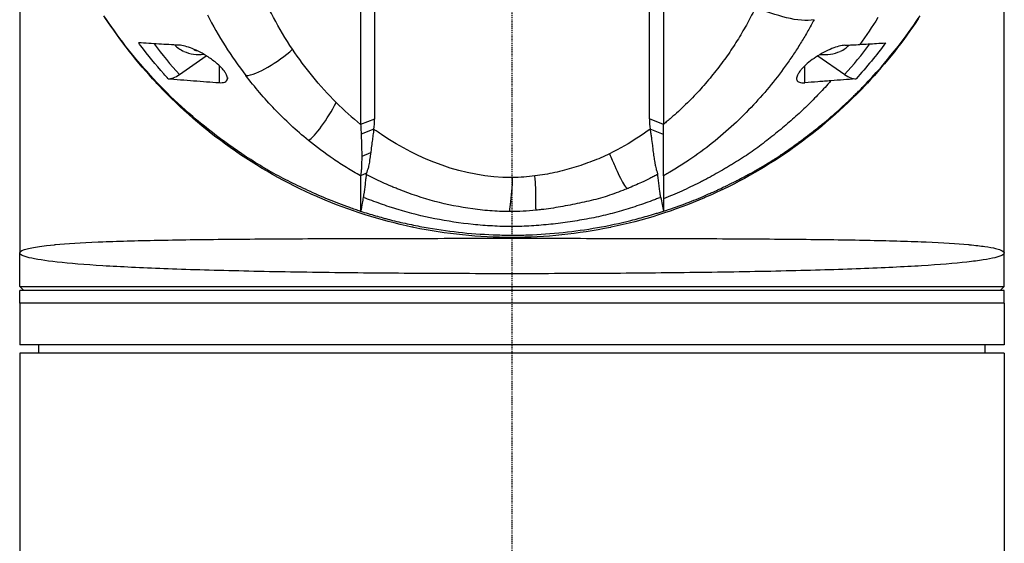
# Model space of a CAD drawing. Header units: millimetres. Extents: x 0 to 5219, y 0 to 2970.
# Tile 172 of 237: x 2734 to 2852, y 1453 to 1515. Entities that reach past the tile are written whole.
import ezdxf

# ---------------------------------------------------------------- set-up
doc = ezdxf.new("R2010")
doc.units = ezdxf.units.MM
doc.header["$LTSCALE"] = 0.2
doc.linetypes.add('CENTER2', pattern=[1.125, 0.75, -0.125, 0.125, -0.125])
doc.layers.add('02_Center Line', color=1, linetype='CENTER2')

# ---------------------------------------------------------------- blocks, each defined once
blk = doc.blocks.new('A$C04a8e599')
for p, q in [((-59, 809.7), (-59, 746.5)), ((59, 746.5), (59, 809.7)), ((16.47, 762.55), (16.47, 796.75)), ((-18.14, 796.11), (-18.14, 761.9)), ((18.15, 796.11), (18.14, 761.9)), ((-39.85, 767.87), (-36.65, 770.13)), ((36.66, 770.12), (39.87, 767.86)), ((-35.1, 768.95), (-35.1, 766.9)), ((35.1, 766.89), (35.1, 768.92)), ((-34.11, 767.5), (-34.11, 767.34)), ((-16.47, 762.53), (-18.14, 761.9)), ((18.14, 761.9), (16.47, 762.55)), ((38.35, 762.74), (38.35, 762.74)), ((-16.55, 761.32), (-18.08, 760.73)), ((18.14, 760.7), (16.55, 761.33)), ((18.14, 760.7), (18.14, 761.9)), ((18.14, 755.73), (18.14, 760.7)), ((-33, 758.58), (-33, 758.58)), ((-16.94, 758.48), (-18.01, 758.05)), ((-17.44, 756.07), (-18.15, 755.74)), ((-25.9, 754.41), (-25.9, 754.41)), ((13.81, 754.23), (13.81, 754.23)), ((-17.76, 753.61), (-17.76, 753.61)), ((18.15, 753.74), (18.15, 753.74)), ((-13.76, 750), (-13.76, 750)), ((13.76, 750), (13.76, 750)), ((-59, 742.5), (-59, 746.5)), ((59, 742.5), (59, 746.5)), ((-59, 742.5), (59, 742.5)), ((-58.5, 742), (-59, 742.5)), ((58.5, 742), (59, 742.5)), ((59, 742), (-59, 742)), ((-59, 740.5), (-59, 742)), ((59, 740.5), (59, 742)), ((59, 740.5), (-59, 740.5)), ((-59, 740.5), (-59, 735.5)), ((59, 740.5), (-59, 740.5)), ((59, 740.5), (59, 735.5)), ((59, 735.5), (-59, 735.5)), ((-56.7, 734.5), (-56.71, 735.5)), ((56.7, 734.5), (56.71, 735.5)), ((59, 734.5), (-59, 734.5)), ((-59, 734.5), (-59, 336.2)), ((59, 734.5), (59, 336.2))]:
    blk.add_line(p, q)
for centre, radius, start, end in [((-37.5, 774.78), 4.52, 246.0014, 277.3096), ((37.5, 774.78), 4.52, 263.0331, 293.9986), ((0, 809.7), 59, 315.782, 315.7832), ((0, 809.7), 59, 252.4519, 252.4521), ((0, 809.7), 59, 287.911, 287.9111)]:
    blk.add_arc(centre, radius, start, end)
for centre, major_axis, ratio, start_param, end_param in [((28.28, 805), (67.39, 24), 0.819109, 3.252927, 3.398786), ((-19.39, 789.07), (-24.66, 32.29), 0.721475, 1.562316, 1.680182), ((-37.5, 772.72), (3.45, 0), 0.707107, 3.704223, 4.150483), ((-37.86, 774.82), (-0.42, -4.49), 0.093508, 0.462108, 0.501956), ((-37.69, 773.77), (4.21, -0.79), 0.700897, 4.759081, 4.825573), ((37.5, 772.72), (3.45, 0), 0.707107, 5.274295, 5.714593), ((27.81, 784.11), (19.47, 27.21), 0.585794, 4.525933, 4.669517), ((-39.85, 770), (-1.8, -2.47), 0.494925, 0.295552, 0.971451), ((39.86, 769.99), (-1.8, 2.47), 0.494906, 2.170146, 2.847507), ((169.4, 1044.18), (184.4, 284.56), 0.329505, 3.072186, 3.106934), ((-28.13, 762.67), (11.64, -0.78), 0.815749, 6.222816, 6.350482), ((32.26, 762.45), (-15.78, 0), 0.707125, 6.274079, 6.383524), ((-7.5, 837.63), (-10.36, 81.92), 0.526516, 3.075729, 3.077525)]:
    blk.add_ellipse(centre, major_axis=major_axis, ratio=ratio, start_param=start_param, end_param=end_param)
for points, knots in [([(-16.47, 796.76), (-16.47, 791.05), (-16.47, 785.35), (-16.47, 773.94), (-16.47, 768.24), (-16.47, 762.53)], [0.000001, 0.000001, 0.000001, 0.000001, 2.419796, 2.419796, 4.839592, 4.839592, 4.839592, 4.839592]), ([(-26.3, 770.9), (-27.97, 773.4), (-29.34, 775.99), (-30.43, 778.63), (-31.53, 781.28), (-32.34, 783.98), (-32.9, 786.71)], [0, 0, 0, 0, 0.5000002, 0.5000002, 0.5000002, 0.9999945, 0.9999945, 0.9999945, 0.9999945]), ([(29.2, 775.93), (29.05, 775.61), (28.89, 775.29), (28.72, 774.98), (28.56, 774.66), (28.39, 774.35), (28.22, 774.03), (28.04, 773.72), (27.87, 773.41), (27.68, 773.1), (27.5, 772.79), (27.32, 772.48), (27.13, 772.17), (26.75, 771.55), (26.35, 770.94), (25.93, 770.33), (25.51, 769.73), (25.07, 769.13), (24.61, 768.54), (24.15, 767.95), (23.68, 767.37), (23.18, 766.79), (22.68, 766.22), (22.17, 765.65), (21.63, 765.1), (21.09, 764.54), (20.54, 764), (19.95, 763.46), (19.66, 763.2), (19.37, 762.93), (19.07, 762.67), (18.92, 762.54), (18.76, 762.41), (18.61, 762.28), (18.53, 762.22), (18.46, 762.16), (18.38, 762.09), (18.3, 762.03), (18.22, 761.96), (18.14, 761.9)], [0, 0, 0, 0, 0.0625, 0.0625, 0.0625, 0.125, 0.125, 0.125, 0.1875, 0.1875, 0.1875, 0.25, 0.25, 0.25, 0.375, 0.375, 0.375, 0.5, 0.5, 0.5, 0.625, 0.625, 0.625, 0.75, 0.75, 0.75, 0.875, 0.875, 0.875, 0.9375, 0.9375, 0.9375, 0.96875, 0.96875, 0.96875, 0.984375, 0.984375, 0.984375, 1, 1, 1, 1]), ([(-18.15, 751.48), (-18.37, 751.55), (-18.59, 751.63), (-18.81, 751.71), (-18.91, 751.74), (-19.02, 751.78), (-19.13, 751.82), (-19.24, 751.86), (-19.35, 751.89), (-19.45, 751.93), (-19.89, 752.09), (-20.31, 752.24), (-20.74, 752.41), (-21.58, 752.73), (-22.42, 753.08), (-23.24, 753.44), (-24.06, 753.8), (-24.86, 754.17), (-25.65, 754.55), (-26.45, 754.93), (-27.22, 755.32), (-27.98, 755.72), (-28.37, 755.93), (-28.74, 756.14), (-29.12, 756.35), (-29.3, 756.45), (-29.49, 756.56), (-29.67, 756.67), (-29.86, 756.78), (-30.04, 756.89), (-30.22, 757), (-30.95, 757.45), (-31.67, 757.9), (-32.37, 758.37), (-33.77, 759.3), (-35.11, 760.28), (-36.39, 761.29), (-38.95, 763.32), (-41.27, 765.5), (-43.35, 767.79), (-44.39, 768.93), (-45.38, 770.1), (-46.3, 771.29), (-47.23, 772.48), (-48.1, 773.7), (-48.92, 774.92)], [0, 0, 0, 0, 0.015625, 0.015625, 0.015625, 0.023438, 0.023438, 0.023438, 0.03125, 0.03125, 0.03125, 0.0625, 0.0625, 0.0625, 0.125, 0.125, 0.125, 0.1875, 0.1875, 0.1875, 0.25, 0.25, 0.25, 0.28125, 0.28125, 0.28125, 0.296875, 0.296875, 0.296875, 0.3125, 0.3125, 0.3125, 0.375, 0.375, 0.375, 0.5, 0.5, 0.5, 0.75, 0.75, 0.75, 0.875, 0.875, 0.875, 1, 1, 1, 1]), ([(48.73, 774.64), (46.9, 771.86), (44.86, 769.27), (42.6, 766.85), (42.51, 766.76), (42.42, 766.66), (42.33, 766.56), (39.71, 763.8), (36.77, 761.25), (33.65, 759.04), (33.55, 758.97), (33.46, 758.9), (33.36, 758.83), (30.2, 756.63), (26.85, 754.75), (23.31, 753.21), (23.23, 753.18), (23.16, 753.15), (23.08, 753.11), (19.49, 751.57), (15.7, 750.37), (11.89, 749.58), (11.85, 749.57), (11.82, 749.57), (11.79, 749.56), (7.94, 748.77), (4.03, 748.36), (0.05, 748.36), (0.02, 748.36), (0, 748.36), (-0.03, 748.36), (-3.98, 748.36), (-7.89, 748.76), (-11.75, 749.55), (-11.83, 749.57), (-11.91, 749.58), (-11.99, 749.6), (-15.79, 750.4), (-19.51, 751.58), (-23.04, 753.09), (-23.15, 753.14), (-23.27, 753.2), (-23.39, 753.25), (-27.01, 754.83), (-30.5, 756.8), (-33.76, 759.12), (-36.86, 761.32), (-39.7, 763.79), (-42.29, 766.52), (-42.41, 766.65), (-42.54, 766.78), (-42.66, 766.91), (-44.9, 769.32), (-46.96, 771.95), (-48.78, 774.71)], [0.1952757, 0.1952757, 0.1952757, 0.1952757, 0.2478794, 0.2478794, 0.2478794, 0.25, 0.25, 0.25, 0.3106171, 0.3106171, 0.3106171, 0.3125, 0.3125, 0.3125, 0.3737034, 0.3737034, 0.3737034, 0.375, 0.375, 0.375, 0.4369794, 0.4369794, 0.4369794, 0.4375, 0.4375, 0.4375, 0.5, 0.5, 0.5, 0.5003876, 0.5003876, 0.5003876, 0.5625, 0.5625, 0.5625, 0.5637682, 0.5637682, 0.5637682, 0.625, 0.625, 0.625, 0.6270506, 0.6270506, 0.6270506, 0.6901228, 0.6901228, 0.6901228, 0.75, 0.75, 0.75, 0.7528673, 0.7528673, 0.7528673, 0.8051833, 0.8051833, 0.8051833, 0.8051833]), ([(36.2, 774.44), (35.96, 773.99), (35.72, 773.55), (35.47, 773.11), (35.21, 772.66), (34.95, 772.22), (34.68, 771.79), (34.42, 771.35), (34.14, 770.91), (33.85, 770.48), (33.57, 770.05), (33.28, 769.62), (32.97, 769.19), (32.37, 768.33), (31.73, 767.49), (31.06, 766.66), (30.38, 765.84), (29.67, 765.02), (28.93, 764.23), (28.18, 763.43), (27.4, 762.65), (26.58, 761.89), (25.76, 761.13), (24.91, 760.39), (24.01, 759.68), (23.12, 758.96), (22.18, 758.27), (21.2, 757.62), (20.71, 757.29), (20.21, 756.96), (19.7, 756.65), (19.45, 756.49), (19.19, 756.34), (18.93, 756.19), (18.8, 756.11), (18.67, 756.03), (18.54, 755.96), (18.41, 755.88), (18.28, 755.81), (18.14, 755.73)], [-1, -1, -1, -1, -0.9375, -0.9375, -0.9375, -0.875, -0.875, -0.875, -0.8125, -0.8125, -0.8125, -0.75, -0.75, -0.75, -0.625, -0.625, -0.625, -0.5, -0.5, -0.5, -0.375, -0.375, -0.375, -0.25, -0.25, -0.25, -0.125, -0.125, -0.125, -0.0625, -0.0625, -0.0625, -0.03125, -0.03125, -0.03125, -0.015625, -0.015625, -0.015625, 0, 0, 0, 0]), ([(18.15, 751.49), (18.92, 751.75), (19.78, 752.04), (20.73, 752.4), (20.83, 752.44), (20.9, 752.46), (20.98, 752.5), (21.67, 752.76), (22.42, 753.06), (23.23, 753.41), (23.27, 753.43), (23.35, 753.47), (23.4, 753.49), (23.65, 753.6), (23.8, 753.66), (23.84, 753.68), (23.85, 753.69), (23.92, 753.72), (23.96, 753.73), (24.18, 753.83), (24.35, 753.91), (24.45, 753.96), (24.54, 754), (24.68, 754.06), (24.84, 754.14), (24.9, 754.17), (24.98, 754.21), (25.05, 754.24), (25.32, 754.37), (25.52, 754.47), (25.65, 754.53), (25.67, 754.54), (25.73, 754.57), (25.77, 754.59), (26.16, 754.78), (26.51, 754.96), (26.82, 755.12), (26.95, 755.18), (27.14, 755.28), (27.4, 755.41), (27.41, 755.41), (27.41, 755.41), (27.41, 755.42), (27.59, 755.51), (27.77, 755.6), (27.98, 755.71), (27.98, 755.71), (27.99, 755.72), (27.99, 755.72), (28.11, 755.78), (28.3, 755.88), (28.55, 756.02), (28.8, 756.15), (28.98, 756.26), (29.11, 756.33), (29.12, 756.33), (29.12, 756.34), (29.13, 756.34), (29.31, 756.44), (29.49, 756.54), (29.67, 756.65), (29.85, 756.75), (30.04, 756.86), (30.22, 756.97), (30.23, 756.97), (30.23, 756.98), (30.24, 756.98), (30.47, 757.12), (30.65, 757.23), (30.76, 757.3), (30.97, 757.42), (31.15, 757.54), (31.3, 757.64), (31.31, 757.64), (31.32, 757.65), (31.32, 757.65), (31.41, 757.71), (31.58, 757.82), (31.84, 757.99), (32.07, 758.14), (32.24, 758.26), (32.37, 758.35), (33.12, 758.86), (33.8, 759.34), (34.42, 759.79), (34.42, 759.8), (34.42, 759.8), (34.43, 759.8), (35.11, 760.3), (35.76, 760.8), (36.39, 761.29), (36.39, 761.29), (36.39, 761.29), (36.39, 761.29), (36.53, 761.4), (36.69, 761.52), (36.87, 761.67), (37.03, 761.8), (37.18, 761.92), (37.34, 762.05), (37.47, 762.16), (37.62, 762.28), (37.76, 762.39), (37.94, 762.55), (38.11, 762.69), (38.27, 762.83), (38.53, 763.05), (38.83, 763.31), (39.17, 763.62), (39.17, 763.62), (39.17, 763.62), (39.17, 763.62), (39.24, 763.68), (39.39, 763.82), (39.62, 764.03), (39.8, 764.19), (39.94, 764.33), (40.05, 764.43), (40.16, 764.53), (40.3, 764.66), (40.45, 764.81), (40.46, 764.82), (40.47, 764.83), (40.48, 764.83), (40.52, 764.88), (40.6, 764.95), (40.7, 765.05), (40.77, 765.12), (40.84, 765.18), (40.91, 765.25), (40.98, 765.32), (41.05, 765.39), (41.12, 765.46), (41.17, 765.51), (41.24, 765.58), (41.33, 765.67), (41.47, 765.81), (41.61, 765.95), (41.75, 766.08), (41.79, 766.13), (41.81, 766.14), (41.84, 766.18), (42.2, 766.55), (42.72, 767.08), (43.35, 767.78), (43.38, 767.81), (43.38, 767.81), (43.39, 767.82), (44.05, 768.54), (45.06, 769.69), (46.31, 771.29), (47.51, 772.84), (48.35, 774.07), (48.92, 774.92)], [0, 0, 0, 0, 0.0623366, 0.0623366, 0.0623366, 0.069186, 0.069186, 0.069186, 0.1248987, 0.1248987, 0.1248987, 0.1276542, 0.1276542, 0.1276542, 0.1403453, 0.1403453, 0.1403453, 0.1427178, 0.1427178, 0.1427178, 0.1561864, 0.1561864, 0.1561864, 0.1672576, 0.1672576, 0.1672576, 0.171875, 0.171875, 0.171875, 0.1874825, 0.1874825, 0.1874825, 0.190473, 0.190473, 0.190473, 0.21875, 0.21875, 0.21875, 0.234375, 0.234375, 0.234375, 0.2346346, 0.2346346, 0.2346346, 0.25, 0.25, 0.25, 0.2505104, 0.2505104, 0.2505104, 0.265625, 0.265625, 0.265625, 0.28125, 0.28125, 0.28125, 0.2816748, 0.2816748, 0.2816748, 0.296875, 0.296875, 0.296875, 0.3125, 0.3125, 0.3125, 0.3129087, 0.3129087, 0.3129087, 0.328125, 0.328125, 0.328125, 0.34375, 0.34375, 0.34375, 0.3447035, 0.3447035, 0.3447035, 0.359375, 0.359375, 0.359375, 0.375, 0.375, 0.375, 0.4372165, 0.4372165, 0.4372165, 0.4375, 0.4375, 0.4375, 0.4997509, 0.4997509, 0.4997509, 0.5, 0.5, 0.5, 0.515625, 0.515625, 0.515625, 0.5311639, 0.5311639, 0.5311639, 0.5443126, 0.5443126, 0.5443126, 0.5625, 0.5625, 0.5625, 0.5937393, 0.5937393, 0.5937393, 0.5937885, 0.5937885, 0.5937885, 0.609375, 0.609375, 0.609375, 0.6248752, 0.6248752, 0.6248752, 0.6396815, 0.6396815, 0.6396815, 0.640625, 0.640625, 0.640625, 0.6484375, 0.6484375, 0.6484375, 0.6561389, 0.6561389, 0.6561389, 0.6640625, 0.6640625, 0.6640625, 0.671875, 0.671875, 0.671875, 0.6873906, 0.6873906, 0.6873906, 0.6922368, 0.6922368, 0.6922368, 0.7499231, 0.7499231, 0.7499231, 0.7521711, 0.7521711, 0.7521711, 0.875, 0.875, 0.875, 0.9999941, 0.9999941, 0.9999941, 0.9999941]), ([(-41.21, 767.37), (-41.39, 767.56), (-41.56, 767.76), (-41.73, 767.95), (-42.71, 769.05), (-43.62, 770.18), (-44.49, 771.32), (-44.58, 771.44), (-44.67, 771.55), (-44.75, 771.67)], [0, 0, 0, 0, 0.000971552, 0.000971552, 0.000971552, 0.006478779, 0.006478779, 0.006478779, 0.007034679, 0.007034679, 0.007034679, 0.007034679]), ([(-39.9, 771.39), (-40.72, 771.43), (-41.51, 771.48), (-43.12, 771.57), (-43.95, 771.62), (-44.75, 771.67)], [0.000001, 0.000001, 0.000001, 0.000001, 0.4349359, 0.4349359, 0.8581097, 0.8581097, 0.8581097, 0.8581097]), ([(-36.41, 769.98), (-36.73, 770.19), (-37.05, 770.38), (-37.69, 770.72), (-38.01, 770.86), (-38.62, 771.11), (-38.9, 771.2), (-39.44, 771.33), (-39.68, 771.38), (-39.9, 771.39)], [-0.4713906, -0.4713906, -0.4713906, -0.4713906, -0.3552717, -0.3552717, -0.2348479, -0.2348479, -0.1171972, -0.1171972, 0, 0, 0, 0]), ([(-21.07, 764.52), (-22.07, 765.52), (-23.01, 766.56), (-23.88, 767.63), (-24.75, 768.7), (-25.55, 769.79), (-26.3, 770.9)], [0, 0, 0, 0, 0.5, 0.5, 0.5, 1, 1, 1, 1]), ([(39.9, 771.38), (39.68, 771.37), (39.44, 771.32), (38.91, 771.19), (38.63, 771.1), (38.04, 770.86), (37.74, 770.72), (37.09, 770.38), (36.75, 770.18), (36.41, 769.96)], [0.00011, 0.00011, 0.00011, 0.00011, 0.1180311, 0.1180311, 0.2332387, 0.2332387, 0.3490113, 0.3490113, 0.4724101, 0.4724101, 0.4724101, 0.4724101]), ([(39.9, 771.38), (40.28, 771.4), (40.48, 771.41), (41.1, 771.44), (41.39, 771.46), (41.69, 771.48)], [0.0000319, 0.0000319, 0.0000319, 0.0000319, 0.2008235, 0.2008235, 0.3913286, 0.3913286, 0.3913286, 0.3913286]), ([(41.69, 771.48), (42.36, 771.51), (43.03, 771.55), (44.05, 771.62), (44.41, 771.64), (44.77, 771.66)], [0, 0, 0, 0, 0.00356562, 0.00356562, 0.005486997, 0.005486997, 0.005486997, 0.005486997]), ([(-34.11, 767.34), (-34.09, 767.41), (-34.1, 767.49), (-34.14, 767.66), (-34.17, 767.75), (-34.26, 767.95), (-34.32, 768.05), (-34.48, 768.29), (-34.58, 768.41), (-34.88, 768.75), (-35.09, 768.95), (-35.49, 769.31), (-35.68, 769.46), (-36.05, 769.73), (-36.23, 769.86), (-36.41, 769.98)], [0.000001, 0.000001, 0.000001, 0.000001, 0.0601566, 0.0601566, 0.1139936, 0.1139936, 0.1696633, 0.1696633, 0.2316702, 0.2316702, 0.3255714, 0.3255714, 0.3976261, 0.3976261, 0.463731, 0.463731, 0.463731, 0.463731]), ([(36.41, 769.96), (36.13, 769.77), (35.84, 769.56), (35.32, 769.14), (35.09, 768.92), (34.78, 768.6), (34.68, 768.49), (34.54, 768.32), (34.48, 768.24), (34.38, 768.09), (34.33, 768.02), (34.23, 767.85), (34.19, 767.76), (34.09, 767.49), (34.09, 767.34), (34.18, 767.09), (34.29, 767), (34.61, 766.88), (34.83, 766.87), (35.1, 766.89)], [0.000001, 0.000001, 0.000001, 0.000001, 0.1035884, 0.1035884, 0.2035837, 0.2035837, 0.2520361, 0.2520361, 0.2880963, 0.2880963, 0.3254409, 0.3254409, 0.3800709, 0.3800709, 0.492551, 0.492551, 0.6188921, 0.6188921, 0.7607853, 0.7607853, 0.7607853, 0.7607853]), ([(-41.21, 767.37), (-40.36, 767.3), (-39.15, 767.21), (-37.09, 767.05), (-36.11, 766.98), (-35.1, 766.9)], [0.000001, 0.000001, 0.000001, 0.000001, 0.4628328, 0.4628328, 0.9589294, 0.9589294, 0.9589294, 0.9589294]), ([(-35.1, 766.9), (-34.82, 766.88), (-34.59, 766.9), (-34.23, 767.05), (-34.13, 767.17), (-34.11, 767.34)], [-0.2620253, -0.2620253, -0.2620253, -0.2620253, -0.1363366, -0.1363366, 0, 0, 0, 0]), ([(-24.4, 759.99), (-25.86, 761.17), (-27.2, 762.43), (-28.45, 763.73), (-29.69, 765.02), (-30.84, 766.37), (-31.89, 767.75)], [-1, -1, -1, -1, -0.5, -0.5, -0.5, 0, 0, 0, 0]), ([(38.22, 767.12), (38.1, 766.99), (37.98, 766.85), (37.63, 766.47), (37.4, 766.21), (36.93, 765.71), (36.69, 765.47), (36.21, 764.97), (35.97, 764.72), (35.48, 764.24), (35.23, 763.99), (34.73, 763.52), (34.47, 763.28), (33.95, 762.81), (33.68, 762.58), (32.88, 761.88), (32.34, 761.42), (31.23, 760.51), (30.67, 760.07), (29.81, 759.41), (29.52, 759.19), (28.92, 758.76), (28.62, 758.55), (28.01, 758.14), (27.7, 757.94), (27.07, 757.54), (26.76, 757.34), (26.28, 757.05), (26.11, 756.95), (25.79, 756.76), (25.63, 756.66), (25.14, 756.38), (24.81, 756.19), (24.15, 755.81), (23.82, 755.63), (23.31, 755.36), (23.14, 755.27), (22.79, 755.09), (22.62, 755), (21.76, 754.57), (21.05, 754.24), (19.62, 753.59), (18.89, 753.28), (18.14, 752.99), (18.14, 752.99), (18.14, 752.99)], [0.2959037, 0.2959037, 0.2959037, 0.2959037, 0.3125032, 0.3125032, 0.343753, 0.343753, 0.3750029, 0.3750029, 0.4062527, 0.4062527, 0.4375026, 0.4375026, 0.4687524, 0.4687524, 0.5000022, 0.5000022, 0.5625019, 0.5625019, 0.6250016, 0.6250016, 0.6562515, 0.6562515, 0.6875013, 0.6875013, 0.7187512, 0.7187512, 0.750001, 0.750001, 0.7656259, 0.7656259, 0.7812508, 0.7812508, 0.8125007, 0.8125007, 0.8437505, 0.8437505, 0.8593754, 0.8593754, 0.8750004, 0.8750004, 0.9375001, 0.9375001, 1, 1, 1.0000039, 1.0000039, 1.0000039, 1.0000039]), ([(38.22, 767.12), (37.96, 767.1), (37.7, 767.08), (37.15, 767.04), (37, 767.03), (36.11, 766.96), (35.62, 766.93), (35.1, 766.89)], [0, 0, 0, 0, 0.1402931, 0.1402931, 0.2923644, 0.2923644, 0.5388741, 0.5388741, 0.5388741, 0.5388741]), ([(41.23, 767.36), (40.66, 767.31), (40.23, 767.28), (39.23, 767.2), (38.72, 767.16), (38.22, 767.12)], [0.000001, 0.000001, 0.000001, 0.000001, 0.3109651, 0.3109651, 0.616915, 0.616915, 0.616915, 0.616915]), ([(-18.14, 761.9), (-18.13, 761.69), (-18.12, 761.5), (-18.1, 761.11), (-18.09, 760.92), (-18.08, 760.73)], [-0.1726595, -0.1726595, -0.1726595, -0.1726595, -0.0863353, -0.0863353, 0, 0, 0, 0]), ([(-16.55, 761.32), (-16.59, 761.09), (-16.63, 760.83), (-16.66, 760.6), (-16.7, 760.36), (-16.73, 760.12), (-16.76, 759.88), (-16.77, 759.76), (-16.79, 759.64), (-16.81, 759.49), (-16.83, 759.33), (-16.84, 759.22), (-16.86, 759.11), (-16.88, 758.9), (-16.91, 758.7), (-16.93, 758.53), (-16.93, 758.51), (-16.94, 758.5), (-16.94, 758.48)], [0, 0, 0, 0, 0.25, 0.25, 0.25, 0.5, 0.5, 0.5, 0.625, 0.625, 0.625, 0.75, 0.75, 0.75, 0.979805, 0.979805, 0.979805, 1, 1, 1, 1]), ([(0, 755.53), (-5.91, 755.52), (-11.29, 757.77), (-15.85, 760.83), (-16.2, 761.07), (-16.55, 761.32)], [-0.999449, -0.999449, -0.999449, -0.999449, -0.875, -0.875, -0.8643709, -0.8643709, -0.8643709, -0.8643709]), ([(16.55, 761.33), (16.11, 761.01), (15.65, 760.69), (15.18, 760.38), (14.08, 759.66), (12.91, 758.98), (11.68, 758.38)], [0, 0, 0, 0, 0.2973571, 0.2973571, 0.2973571, 1, 1, 1, 1]), ([(16.55, 761.33), (16.58, 761.15), (16.61, 760.98), (16.66, 760.64), (16.68, 760.48), (16.75, 759.99), (16.79, 759.67), (16.85, 759.17), (16.87, 758.97), (16.93, 758.52), (16.96, 758.27), (17.03, 757.79), (17.06, 757.57), (17.13, 757.19), (17.16, 757.04), (17.21, 756.79), (17.23, 756.69), (17.3, 756.45), (17.34, 756.32), (17.4, 756.14), (17.42, 756.1), (17.44, 756.03), (17.45, 756), (17.46, 755.96), (17.47, 755.94), (17.47, 755.92)], [-1.203255, -1.203255, -1.203255, -1.203255, -1.119213, -1.119213, -1.03516, -1.03516, -0.867071, -0.867071, -0.754483, -0.754483, -0.604818, -0.604818, -0.45471, -0.45471, -0.341996, -0.341996, -0.257278, -0.257278, -0.131444, -0.131444, -0.06122, -0.06122, -0.027638, -0.027638, 0, 0, 0, 0]), ([(-18.15, 755.74), (-18.43, 755.9), (-18.71, 756.06), (-18.99, 756.22), (-19.27, 756.39), (-19.54, 756.55), (-19.82, 756.72), (-20.36, 757.06), (-20.89, 757.4), (-21.42, 757.76), (-22.46, 758.47), (-23.45, 759.22), (-24.4, 759.99)], [-1, -1, -1, -1, -0.875, -0.875, -0.875, -0.75, -0.75, -0.75, -0.5, -0.5, -0.5, 0, 0, 0, 0]), ([(-18.08, 760.73), (-18.07, 760.49), (-18.06, 760.25), (-18.05, 759.78), (-18.04, 759.55), (-18.03, 759.1), (-18.02, 758.88), (-18.01, 758.46), (-18.01, 758.25), (-18.01, 758.05)], [-0.4459231, -0.4459231, -0.4459231, -0.4459231, -0.3352187, -0.3352187, -0.2236271, -0.2236271, -0.1112915, -0.1112915, -0.0000001, -0.0000001, -0.0000001, -0.0000001]), ([(-18.01, 758.05), (-18.01, 757.55), (-18.02, 757.15), (-18.04, 756.84), (-18.04, 756.79), (-18.04, 756.75), (-18.04, 756.7), (-18.05, 756.5), (-18.07, 756.31), (-18.09, 756.15), (-18.11, 756), (-18.13, 755.86), (-18.15, 755.74)], [-1, -1, -1, -1, -0.5653341, -0.5653341, -0.5653341, -0.5, -0.5, -0.5, -0.25, -0.25, -0.25, 0, 0, 0, 0]), ([(-16.94, 758.48), (-16.96, 758.34), (-16.98, 758.19), (-17.02, 757.91), (-17.04, 757.78), (-17.07, 757.56), (-17.08, 757.47), (-17.11, 757.28), (-17.13, 757.17), (-17.17, 756.96), (-17.19, 756.85), (-17.25, 756.61), (-17.3, 756.49), (-17.36, 756.31), (-17.38, 756.26), (-17.4, 756.19), (-17.41, 756.16), (-17.42, 756.13), (-17.42, 756.12), (-17.43, 756.1), (-17.43, 756.1), (-17.43, 756.08), (-17.44, 756.08), (-17.44, 756.07)], [-0.453956, -0.453956, -0.453956, -0.453956, -0.392403, -0.392403, -0.3312092, -0.3312092, -0.2908556, -0.2908556, -0.2363639, -0.2363639, -0.1747691, -0.1747691, -0.0852752, -0.0852752, -0.0422849, -0.0422849, -0.0211821, -0.0211821, -0.0107189, -0.0107189, -0.005508, -0.005508, -0.0000641, -0.0000641, -0.0000641, -0.0000641]), ([(11.68, 758.38), (11.01, 758.04), (10.31, 757.75), (9.6, 757.48), (8.88, 757.21), (8.15, 756.95), (7.4, 756.73), (7.04, 756.61), (6.67, 756.51), (6.29, 756.41)], [0, 0, 0, 0, 0.40122, 0.40122, 0.40122, 0.80244, 0.80244, 0.80244, 1, 1, 1, 1]), ([(11.68, 758.38), (11.92, 757.86), (12.12, 757.38), (12.32, 756.94), (12.51, 756.5), (12.69, 756.09), (12.86, 755.73), (13.03, 755.37), (13.2, 755.04), (13.36, 754.78), (13.52, 754.51), (13.68, 754.31), (13.84, 754.21)], [-1, -1, -1, -1, -0.7474254, -0.7474254, -0.7474254, -0.4948509, -0.4948509, -0.4948509, -0.2475037, -0.2475037, -0.2475037, -0.0000005, -0.0000005, -0.0000005, -0.0000005]), ([(6.29, 756.41), (5.91, 756.31), (5.51, 756.21), (5.12, 756.13), (4.35, 755.96), (3.56, 755.82), (2.75, 755.73)], [0, 0, 0, 0, 0.336695, 0.336695, 0.336695, 1, 1, 1, 1]), ([(-18.15, 755.74), (-18.15, 755.71), (-18.15, 755.68), (-18.15, 755.65), (-18.15, 755.62), (-18.15, 755.6), (-18.15, 755.57), (-18.15, 755.51), (-18.15, 755.46), (-18.15, 755.41), (-18.15, 755.3), (-18.15, 755.2), (-18.15, 755.1), (-18.15, 754.9), (-18.15, 754.7), (-18.15, 754.5), (-18.15, 754.11), (-18.15, 753.74), (-18.15, 753.38), (-18.14, 752.7), (-18.14, 752.08), (-18.15, 751.48)], [0, 0, 0, 0, 0.015912, 0.015912, 0.015912, 0.031824, 0.031824, 0.031824, 0.0636481, 0.0636481, 0.0636481, 0.1272961, 0.1272961, 0.1272961, 0.2545922, 0.2545922, 0.2545922, 0.5091845, 0.5091845, 0.5091845, 1, 1, 1, 1]), ([(-17.46, 755.91), (-17.46, 755.88), (-17.47, 755.85), (-17.47, 755.83), (-17.47, 755.79), (-17.48, 755.76), (-17.48, 755.73), (-17.49, 755.67), (-17.5, 755.61), (-17.51, 755.56), (-17.52, 755.47), (-17.53, 755.39), (-17.54, 755.3), (-17.57, 755.1), (-17.59, 754.9), (-17.61, 754.7), (-17.66, 754.3), (-17.72, 753.92), (-17.77, 753.55), (-17.79, 753.42), (-17.81, 753.29), (-17.83, 753.16)], [0.0001769, 0.0001769, 0.0001769, 0.0001769, 0.0162371, 0.0162371, 0.0162371, 0.0361879, 0.0361879, 0.0361879, 0.0694334, 0.0694334, 0.0694334, 0.1219026, 0.1219026, 0.1219026, 0.2459449, 0.2459449, 0.2459449, 0.4994162, 0.4994162, 0.4994162, 0.5904254, 0.5904254, 0.5904254, 0.5904254]), ([(-17.46, 755.91), (-17.46, 755.94), (-17.46, 755.96), (-17.45, 756.02), (-17.44, 756.05), (-17.44, 756.07)], [-0.06661413, -0.06661413, -0.06661413, -0.06661413, -0.03088018, -0.03088018, -0.00000734, -0.00000734, -0.00000734, -0.00000734]), ([(-0.28, 751.45), (-0.58, 751.45), (-0.89, 751.46), (-1.19, 751.47), (-1.58, 751.48), (-1.97, 751.5), (-2.37, 751.53), (-3.15, 751.58), (-3.93, 751.66), (-4.7, 751.77), (-6.25, 751.98), (-7.77, 752.29), (-9.24, 752.68), (-10.71, 753.07), (-12.14, 753.55), (-13.51, 754.09), (-13.68, 754.16), (-13.85, 754.23), (-14.02, 754.3), (-14.11, 754.33), (-14.19, 754.37), (-14.28, 754.4), (-14.36, 754.44), (-14.45, 754.47), (-14.53, 754.51), (-14.87, 754.65), (-15.2, 754.8), (-15.53, 754.95), (-16.19, 755.26), (-16.83, 755.58), (-17.46, 755.91)], [0, 0, 0, 0, 0.0488509, 0.0488509, 0.0488509, 0.1122608, 0.1122608, 0.1122608, 0.2390807, 0.2390807, 0.2390807, 0.4927204, 0.4927204, 0.4927204, 0.7463601, 0.7463601, 0.7463601, 0.7780651, 0.7780651, 0.7780651, 0.7939176, 0.7939176, 0.7939176, 0.80977, 0.80977, 0.80977, 0.87318, 0.87318, 0.87318, 1, 1, 1, 1]), ([(2.91, 751.62), (2.88, 751.72), (2.86, 751.92), (2.86, 752.18), (2.85, 752.44), (2.86, 752.76), (2.85, 753.11), (2.85, 753.47), (2.85, 753.88), (2.84, 754.31), (2.83, 754.75), (2.8, 755.22), (2.75, 755.73)], [-1, -1, -1, -1, -0.7648209, -0.7648209, -0.7648209, -0.522161, -0.522161, -0.522161, -0.2658598, -0.2658598, -0.2658598, 0, 0, 0, 0]), ([(17.47, 755.92), (17.31, 755.83), (17.15, 755.75), (16.99, 755.67), (16.83, 755.59), (16.67, 755.5), (16.51, 755.42), (16.19, 755.26), (15.87, 755.11), (15.54, 754.95), (14.98, 754.7), (14.41, 754.45), (13.84, 754.21)], [0.0001164, 0.0001164, 0.0001164, 0.0001164, 0.1355013, 0.1355013, 0.1355013, 0.2710026, 0.2710026, 0.2710026, 0.5420052, 0.5420052, 0.5420052, 0.9999997, 0.9999997, 0.9999997, 0.9999997]), ([(17.83, 753.16), (17.81, 753.31), (17.78, 753.46), (17.75, 753.67), (17.74, 753.72), (17.71, 753.99), (17.68, 754.2), (17.64, 754.48), (17.63, 754.55), (17.6, 754.82), (17.57, 755.03), (17.53, 755.36), (17.52, 755.46), (17.5, 755.63), (17.49, 755.69), (17.48, 755.77), (17.48, 755.8), (17.47, 755.87), (17.47, 755.9), (17.47, 755.92)], [0, 0, 0, 0, 0.24312, 0.24312, 0.321559, 0.321559, 0.630915, 0.630915, 0.718605, 0.718605, 1.003785, 1.003785, 1.146394, 1.146394, 1.212501, 1.212501, 1.244085, 1.244085, 1.287354, 1.287354, 1.287354, 1.287354]), ([(18.14, 755.73), (18.14, 755.73), (18.14, 755.19), (18.14, 754.28), (18.14, 754.02), (18.14, 753.73), (18.14, 753.42), (18.14, 753.36), (18.14, 753.31), (18.14, 753.26), (18.14, 753.17), (18.14, 753.08), (18.14, 752.99)], [0, 0, 0, 0, 0.3888128, 0.3888128, 0.3888128, 0.5, 0.5, 0.5, 0.538629, 0.538629, 0.538629, 0.6047884, 0.6047884, 0.6047884, 0.6047884]), ([(13.84, 754.21), (13.73, 754.17), (13.63, 754.13), (13.52, 754.09), (12.84, 753.81), (12.14, 753.55), (11.42, 753.32), (10.71, 753.09), (9.97, 752.89), (9.22, 752.72), (8.48, 752.54), (7.72, 752.38), (6.96, 752.24), (6.58, 752.16), (6.2, 752.09), (5.82, 752.03), (5.44, 751.96), (5.06, 751.9), (4.67, 751.84), (4.29, 751.79), (3.9, 751.73), (3.51, 751.69), (3.31, 751.66), (3.11, 751.64), (2.91, 751.62)], [0, 0, 0, 0, 0.031548, 0.031548, 0.031548, 0.235084, 0.235084, 0.235084, 0.438619, 0.438619, 0.438619, 0.642155, 0.642155, 0.642155, 0.743923, 0.743923, 0.743923, 0.845691, 0.845691, 0.845691, 0.947459, 0.947459, 0.947459, 1, 1, 1, 1]), ([(-17.83, 753.16), (-17.87, 752.92), (-17.91, 752.69), (-17.95, 752.46), (-18.01, 752.13), (-18.08, 751.8), (-18.14, 751.49)], [0.5904254, 0.5904254, 0.5904254, 0.5904254, 0.7579392, 0.7579392, 0.7579392, 1, 1, 1, 1]), ([(17.83, 753.16), (17.66, 753.1), (17.49, 753.03), (17.15, 752.9), (16.98, 752.83), (16.46, 752.64), (16.12, 752.52), (15.07, 752.15), (14.36, 751.92), (12.93, 751.49), (12.21, 751.28), (10.73, 750.92), (9.98, 750.76), (8.48, 750.47), (7.72, 750.35), (6.57, 750.18), (6.19, 750.12), (5.42, 750.02), (5.04, 749.98), (4.27, 749.89), (3.88, 749.86), (3.11, 749.79), (2.72, 749.76), (1.55, 749.69), (0.77, 749.67), (-0.4, 749.67), (-0.79, 749.67), (-1.57, 749.69), (-1.96, 749.71), (-3.13, 749.77), (-3.9, 749.83), (-6.22, 750.07), (-7.74, 750.3), (-10.74, 750.9), (-12.21, 751.27), (-13.83, 751.75), (-14, 751.81), (-14.27, 751.89), (-14.36, 751.92), (-14.54, 751.98), (-14.63, 752.01), (-15.07, 752.15), (-15.42, 752.27), (-16.46, 752.64), (-17.15, 752.89), (-17.83, 753.16)], [0, 0, 0, 0, 0.015625, 0.015625, 0.03125, 0.03125, 0.0625, 0.0625, 0.125, 0.125, 0.1875, 0.1875, 0.25, 0.25, 0.3125, 0.3125, 0.34375, 0.34375, 0.375, 0.375, 0.40625, 0.40625, 0.4375, 0.4375, 0.5, 0.5, 0.53125, 0.53125, 0.5624999, 0.5624999, 0.6249999, 0.6249999, 0.7499999, 0.7499999, 0.8749999, 0.8749999, 0.8906249, 0.8906249, 0.8984374, 0.8984374, 0.9062499, 0.9062499, 0.9374999, 0.9374999, 0.9999999, 0.9999999, 0.9999999, 0.9999999]), ([(18.14, 752.99), (18.14, 752.94), (18.15, 752.88), (18.15, 752.83), (18.15, 752.74), (18.15, 752.65), (18.15, 752.56), (18.15, 752.54), (18.14, 752.45), (18.14, 752.29), (18.14, 752.03), (18.15, 751.79), (18.15, 751.54), (18.15, 751.52), (18.15, 751.51), (18.15, 751.49)], [0.6047884, 0.6047884, 0.6047884, 0.6047884, 0.6428571, 0.6428571, 0.6428571, 0.7142857, 0.7142857, 0.7142857, 0.7857143, 0.7857143, 0.7857143, 0.9857763, 0.9857763, 0.9857763, 1, 1, 1, 1]), ([(-18.15, 751.48), (-18.15, 751.48), (-18.15, 751.48), (-18.14, 751.49), (-18.14, 751.49), (-18.14, 751.49)], [0.0000000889, 0.0000000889, 0.0000000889, 0.0000000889, 0.0002019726, 0.0002019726, 0.0002833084, 0.0002833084, 0.0002833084, 0.0002833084]), ([(-18.14, 751.49), (-17.55, 751.31), (-16.96, 751.13), (-16.36, 750.96), (-16.06, 750.87), (-15.76, 750.79), (-15.46, 750.71), (-15.31, 750.66), (-15.16, 750.62), (-15.01, 750.58), (-14.94, 750.56), (-14.86, 750.54), (-14.78, 750.52), (-14.71, 750.5), (-14.63, 750.48), (-14.56, 750.46)], [-1, -1, -1, -1, -0.5, -0.5, -0.5, -0.25, -0.25, -0.25, -0.125, -0.125, -0.125, -0.0625, -0.0625, -0.0625, 0, 0, 0, 0]), ([(1.94, 748.66), (4.73, 748.76), (7.52, 749.06), (10.23, 749.54), (11.59, 749.78), (12.93, 750.07), (14.25, 750.4), (14.91, 750.56), (15.57, 750.74), (16.21, 750.92), (16.54, 751.02), (16.86, 751.11), (17.18, 751.21), (17.34, 751.26), (17.5, 751.31), (17.66, 751.36), (17.74, 751.38), (17.82, 751.41), (17.9, 751.43), (17.98, 751.45), (18.06, 751.47), (18.14, 751.49)], [-1, -1, -1, -1, -0.5, -0.5, -0.5, -0.25, -0.25, -0.25, -0.125, -0.125, -0.125, -0.0625, -0.0625, -0.0625, -0.03125, -0.03125, -0.03125, -0.015625, -0.015625, -0.015625, -0.0000001, -0.0000001, -0.0000001, -0.0000001]), ([(18.14, 751.49), (18.14, 751.49), (18.15, 751.49), (18.15, 751.49), (18.15, 751.49), (18.15, 751.49)], [0, 0, 0, 0, 0.000915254, 0.000915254, 0.002270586, 0.002270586, 0.002270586, 0.002270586]), ([(-14.56, 750.46), (-14.23, 750.38), (-13.9, 750.3), (-13.57, 750.22), (-13.23, 750.14), (-12.9, 750.07), (-12.56, 750), (-11.9, 749.85), (-11.22, 749.72), (-10.54, 749.59), (-9.19, 749.35), (-7.82, 749.15), (-6.43, 749), (-5.05, 748.84), (-3.66, 748.74), (-2.26, 748.68), (-1.56, 748.65), (-0.86, 748.64), (-0.16, 748.63), (0.54, 748.63), (1.24, 748.64), (1.94, 748.66)], [-1, -1, -1, -1, -0.9375, -0.9375, -0.9375, -0.875, -0.875, -0.875, -0.75, -0.75, -0.75, -0.5, -0.5, -0.5, -0.25, -0.25, -0.25, -0.125, -0.125, -0.125, 0, 0, 0, 0]), ([(-59, 746.5), (-59, 746.88), (-57.58, 747.23), (-54.81, 747.49), (-54.78, 747.49), (-54.75, 747.5), (-54.72, 747.5), (-53.34, 747.63), (-51.62, 747.73), (-49.59, 747.82), (-49.53, 747.82), (-49.48, 747.82), (-49.42, 747.83), (-47.37, 747.91), (-45.03, 747.98), (-42.41, 748.03), (-42.34, 748.03), (-42.27, 748.03), (-42.2, 748.03), (-39.55, 748.09), (-36.59, 748.12), (-33.46, 748.15), (-33.38, 748.15), (-33.31, 748.15), (-33.23, 748.16), (-30.06, 748.18), (-26.7, 748.2), (-23.15, 748.22), (-23.09, 748.22), (-23.04, 748.22), (-22.98, 748.22), (-21.21, 748.23), (-19.39, 748.23), (-17.55, 748.24), (-15.66, 748.24), (-13.74, 748.25), (-11.81, 748.25), (-11.79, 748.25), (-11.77, 748.25), (-11.75, 748.25), (-7.93, 748.25), (-4.04, 748.26), (-0.08, 748.26), (-0.05, 748.26), (-0.03, 748.26), (0, 748.26), (4.01, 748.26), (7.97, 748.25), (11.88, 748.25), (15.68, 748.24), (19.37, 748.23), (22.9, 748.22), (23, 748.22), (23.1, 748.22), (23.2, 748.22), (25.01, 748.21), (26.77, 748.2), (28.5, 748.19), (30.1, 748.18), (31.68, 748.17), (33.19, 748.16), (33.31, 748.15), (33.43, 748.15), (33.54, 748.15), (36.65, 748.12), (39.51, 748.09), (42.12, 748.04), (42.23, 748.03), (42.34, 748.03), (42.44, 748.03), (45.03, 747.98), (47.38, 747.91), (49.4, 747.83), (49.48, 747.82), (49.56, 747.82), (49.64, 747.82), (51.63, 747.73), (53.32, 747.63), (54.69, 747.5), (54.73, 747.5), (54.78, 747.49), (54.83, 747.49), (55.52, 747.42), (56.14, 747.35), (56.66, 747.28), (57.18, 747.2), (57.62, 747.12), (57.96, 747.03), (58.66, 746.86), (59, 746.69), (59, 746.5)], [0, 0, 0, 0, 0.123722, 0.123722, 0.123722, 0.125, 0.125, 0.125, 0.185856, 0.185856, 0.185856, 0.1875, 0.1875, 0.1875, 0.248307, 0.248307, 0.248307, 0.25, 0.25, 0.25, 0.311031, 0.311031, 0.311031, 0.3125, 0.3125, 0.3125, 0.374024, 0.374024, 0.374024, 0.375, 0.375, 0.375, 0.405578, 0.405578, 0.405578, 0.437167, 0.437167, 0.437167, 0.4375, 0.4375, 0.4375, 0.5, 0.5, 0.5, 0.500409, 0.500409, 0.500409, 0.563613, 0.563613, 0.563613, 0.625, 0.625, 0.625, 0.626773, 0.626773, 0.626773, 0.658295, 0.658295, 0.658295, 0.6875, 0.6875, 0.6875, 0.689747, 0.689747, 0.689747, 0.75, 0.75, 0.75, 0.752488, 0.752488, 0.752488, 0.8125, 0.8125, 0.8125, 0.814922, 0.814922, 0.814922, 0.875, 0.875, 0.875, 0.87706, 0.87706, 0.87706, 0.907872, 0.907872, 0.907872, 0.93849, 0.93849, 0.93849, 1, 1, 1, 1]), ([(59, 746.5), (59, 746.31), (58.62, 746.12), (57.87, 745.93), (57.5, 745.84), (57.03, 745.75), (56.47, 745.66), (55.91, 745.58), (55.25, 745.49), (54.51, 745.41), (53.04, 745.25), (51.23, 745.1), (49.09, 744.96), (46.95, 744.83), (44.47, 744.71), (41.75, 744.61), (39.03, 744.5), (36.06, 744.42), (32.84, 744.34), (31.23, 744.3), (29.55, 744.27), (27.85, 744.24), (26.15, 744.21), (24.41, 744.18), (22.64, 744.16), (19.09, 744.11), (15.38, 744.07), (11.57, 744.05), (7.75, 744.03), (3.9, 744.01), (0, 744.01), (-3.9, 744.01), (-7.73, 744.03), (-11.5, 744.05), (-13.38, 744.06), (-15.25, 744.08), (-17.1, 744.09), (-18.96, 744.11), (-20.8, 744.13), (-22.59, 744.16), (-26.16, 744.2), (-29.55, 744.26), (-32.75, 744.34), (-35.96, 744.41), (-38.99, 744.5), (-41.71, 744.61), (-44.43, 744.71), (-46.88, 744.83), (-49.03, 744.96), (-51.19, 745.1), (-53.02, 745.25), (-54.49, 745.41), (-55.97, 745.57), (-57.09, 745.75), (-57.85, 745.93), (-58.61, 746.12), (-59, 746.31), (-59, 746.5)], [0, 0, 0, 0, 0.0625, 0.0625, 0.0625, 0.093761, 0.093761, 0.093761, 0.125, 0.125, 0.125, 0.1875, 0.1875, 0.1875, 0.25, 0.25, 0.25, 0.3125, 0.3125, 0.3125, 0.343762, 0.343762, 0.343762, 0.375, 0.375, 0.375, 0.437505, 0.437505, 0.437505, 0.5, 0.5, 0.5, 0.562494, 0.562494, 0.562494, 0.593742, 0.593742, 0.593742, 0.62499, 0.62499, 0.62499, 0.687486, 0.687486, 0.687486, 0.749983, 0.749983, 0.749983, 0.812483, 0.812483, 0.812483, 0.874986, 0.874986, 0.874986, 0.9375, 0.9375, 0.9375, 1, 1, 1, 1])]:
    blk.add_open_spline(points, degree=3, knots=knots)
for points in [[(36.2, 774.44), (34.44, 774.05), (31.52, 774.96), (29.2, 775.93)], [(43.84, 774.69), (43.16, 773.6), (42.45, 772.53), (41.69, 771.48)], [(-31.89, 767.75), (-30.52, 767.8), (-28.08, 769.32), (-26.3, 770.9)], [(44.77, 771.66), (43.68, 770.19), (42.5, 768.76), (41.23, 767.36)], [(-24.4, 759.99), (-23.57, 760.43), (-22.1, 762.55), (-21.07, 764.52)], [(0, 753.92), (0.05, 754.43), (0.08, 754.98), (0.08, 755.53)], [(2.75, 755.73), (1.87, 755.62), (0.98, 755.55), (0.08, 755.53)], [(13.98, 754.27), (13.98, 754.27), (13.99, 754.28), (13.99, 754.28)], [(-0.28, 751.45), (-0.29, 751.69), (-0.11, 752.7), (0, 753.92)], [(17.83, 753.16), (17.92, 752.58), (18.03, 752.03), (18.14, 751.49)], [(2.91, 751.62), (1.85, 751.51), (0.79, 751.44), (-0.28, 751.45)]]:
    blk.add_open_spline(points, degree=3)
at = {"layer": '02_Center Line'}
blk.add_line((0, 1565), (0, -20), dxfattribs=at)

msp = doc.modelspace()

# ---------------------------------------------------------------- block references
msp.add_blockref('A$C04a8e599', (2793.105, 740.896))

doc.saveas('drawing.dxf')
